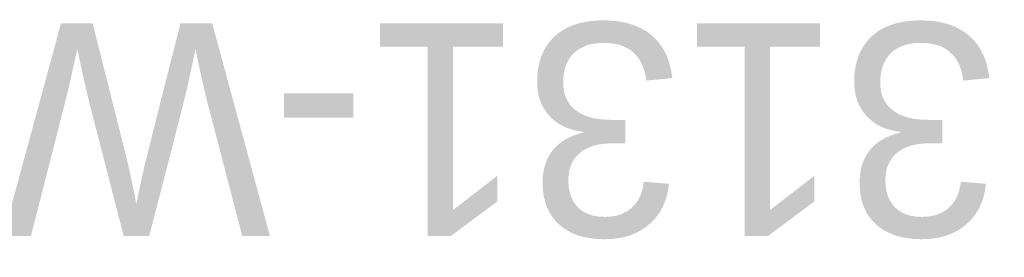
# Model space of a CAD drawing. Header units: millimetres. Extents: x -858 to 5470, y -139 to 713.
# Tile 1 of 5: x -858 to -210, y 556 to 713. Entities that reach past the tile are written whole.
import ezdxf
from ezdxf.enums import TextEntityAlignment as Align

# ---------------------------------------------------------------- set-up
doc = ezdxf.new("R2018")
doc.units = ezdxf.units.MM
doc.header["$LTSCALE"] = 2
doc.layers.add('Обозначение (ГОСТ)', color=7, linetype='Continuous', lineweight=25)
doc.layers.add('Эскизная геометрия (ГОСТ)', color=7, linetype='Continuous', lineweight=50)

# ---------------------------------------------------------------- blocks, each defined once
blk = doc.blocks.new('ГОСТ - Доп. графы 3')
at = {"layer": 'Эскизная геометрия (ГОСТ)'}
for p, q in [((0, 0), (70, 0)), ((70, 0), (70, -14)), ((70, -14), (0, -14))]:
    blk.add_line(p, q, dxfattribs=at)
at = {"layer": 'Обозначение (ГОСТ)', "lineweight": 30}
blk.add_attdef('ОБОЗНАЧЕНИЕ', text='', height=5, rotation=180, dxfattribs=at).set_placement((34.94, -6.97), align=Align.MIDDLE_CENTER)

msp = doc.modelspace()

# ---------------------------------------------------------------- block references
ref = msp.add_blockref('ГОСТ - Доп. графы 3', (40, 584), dxfattribs=dict(xscale=2, yscale=2, zscale=2))
lines = msp.add_mtext('CB-3131-W', dxfattribs={"layer": 'Обозначение (ГОСТ)', "insert": (109.884, 570.065), "char_height": 140.2497, "attachment_point": 1, "rotation": 180})
ref.add_attrib('ОБОЗНАЧЕНИЕ', '', (109.884, 570.065)).embed_mtext(lines)

doc.saveas('drawing.dxf')
